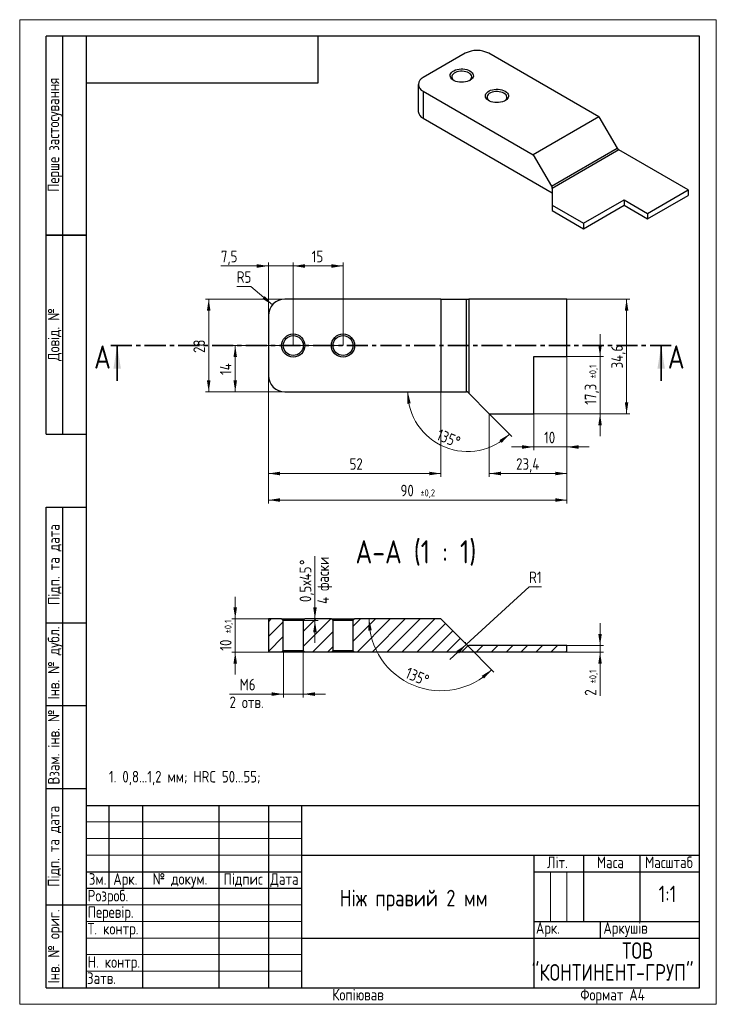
# Paper-space layout 'Лист1' of a CAD drawing. Header units: millimetres. Extents: x 0 to 212, y 0 to 297.
import ezdxf

# ---------------------------------------------------------------- set-up
doc = ezdxf.new("R2010")
doc.units = ezdxf.units.MM
doc.linetypes.add('SLD-Сплошная', pattern=[0])
doc.linetypes.add('SLD-Тонкая-Толстая', pattern=[10.16, 6.35, -1.27, 1.27, -1.27])
doc.layers.add('ОСЕВЫЕ', color=7, linetype='SLD-Сплошная')
doc.styles.add('SLDTEXTSTYLE0', font='GOST_A.TTF')
doc.styles.add('SLDTEXTSTYLE1', font='GOST_A.TTF', dxfattribs={"bigfont": 'bigfont'})
doc.dimstyles.new('SLDDIMSTYLE0', dxfattribs={"dimtxt": 3.5, "dimasz": 3.5, "dimexe": 0, "dimexo": 0.0625, "dimgap": 0.875, "dimtad": 2, "dimrnd": 1e-09, "dimzin": 12, "dimdsep": 46, "dimtxsty": 'SLDTEXTSTYLE0', "dimsah": 1, "dimcen": 0.09, "dimadec": 0, "dimazin": 3, "dimtfac": 1, "dimtdec": 3, "dimtofl": 0, "dimtmove": 0, "dimatfit": 3, "dimfxl": 1, "dimfrac": 2, "dimtolj": 1, "dimtzin": 12, "dimarcsym": 0})
doc.dimstyles.new('SLDDIMSTYLE1', dxfattribs={"dimtxt": 3.5, "dimasz": 3.5, "dimexe": 0, "dimexo": 0.0625, "dimgap": 0.875, "dimtad": 2, "dimrnd": 1e-09, "dimzin": 12, "dimdsep": 46, "dimtxsty": 'SLDTEXTSTYLE0', "dimsah": 1, "dimcen": 0.09, "dimadec": 0, "dimazin": 3, "dimtol": 1, "dimtp": 0.2, "dimtm": 0.2, "dimtfac": 1, "dimtdec": 1, "dimtofl": 0, "dimtmove": 0, "dimatfit": 3, "dimfxl": 1, "dimfrac": 2, "dimtolj": 1, "dimarcsym": 0})
doc.dimstyles.new('SLDDIMSTYLE10', dxfattribs={"dimtxt": 3.5, "dimasz": 3.5, "dimexe": 0, "dimexo": 0.0625, "dimgap": 0.875, "dimtad": 2, "dimdec": 1, "dimrnd": 1e-09, "dimdsep": 46, "dimtxsty": 'SLDTEXTSTYLE0', "dimsah": 1, "dimcen": 0.09, "dimadec": 0, "dimazin": 2, "dimtfac": 1, "dimtdec": 3, "dimtmove": 0, "dimatfit": 0, "dimfxl": 1, "dimfrac": 2, "dimtolj": 1, "dimtzin": 12, "dimarcsym": 0})
doc.dimstyles.new('SLDDIMSTYLE2', dxfattribs={"dimtxt": 3.5, "dimasz": 3.5, "dimexe": 0, "dimexo": 0.0625, "dimgap": 0.875, "dimtad": 2, "dimdec": 1, "dimrnd": 1e-09, "dimzin": 12, "dimdsep": 46, "dimtxsty": 'SLDTEXTSTYLE0', "dimsah": 1, "dimcen": 0.09, "dimadec": 0, "dimazin": 3, "dimtol": 1, "dimtp": 0.1, "dimtm": 0.1, "dimtfac": 1, "dimtdec": 1, "dimtmove": 0, "dimatfit": 0, "dimfxl": 1, "dimfrac": 2, "dimtolj": 1, "dimarcsym": 0})
doc.dimstyles.new('SLDDIMSTYLE3', dxfattribs={"dimtxt": 3.5, "dimasz": 3.5, "dimexe": 0, "dimexo": 0.0625, "dimgap": 0.875, "dimtad": 2, "dimdec": 1, "dimrnd": 1e-09, "dimzin": 12, "dimdsep": 46, "dimtxsty": 'SLDTEXTSTYLE0', "dimsah": 1, "dimcen": 0.09, "dimadec": 0, "dimazin": 3, "dimtfac": 1, "dimtdec": 3, "dimtofl": 0, "dimtmove": 0, "dimatfit": 3, "dimfxl": 1, "dimfrac": 2, "dimtolj": 1, "dimtzin": 12, "dimarcsym": 0})
doc.dimstyles.new('SLDDIMSTYLE4', dxfattribs={"dimtxt": 3.5, "dimasz": 3.5, "dimexe": 0, "dimexo": 0.0625, "dimgap": 0.875, "dimtad": 2, "dimrnd": 1e-09, "dimzin": 12, "dimdsep": 46, "dimtxsty": 'SLDTEXTSTYLE0', "dimsah": 1, "dimcen": 0.09, "dimadec": 0, "dimazin": 3, "dimtfac": 1, "dimtdec": 3, "dimtmove": 0, "dimatfit": 0, "dimfxl": 1, "dimfrac": 2, "dimtolj": 1, "dimtzin": 12, "dimarcsym": 0})
doc.dimstyles.new('SLDDIMSTYLE5', dxfattribs={"dimtxt": 3.5, "dimasz": 3.5, "dimexe": 0, "dimexo": 0.0625, "dimgap": 0.875, "dimtad": 2, "dimdec": 1, "dimrnd": 1e-09, "dimzin": 12, "dimdsep": 46, "dimtxsty": 'SLDTEXTSTYLE0', "dimsah": 1, "dimcen": 0.09, "dimadec": 0, "dimazin": 3, "dimtfac": 1, "dimtdec": 3, "dimtmove": 0, "dimatfit": 0, "dimfxl": 1, "dimfrac": 2, "dimtolj": 1, "dimtzin": 12, "dimarcsym": 0})
doc.dimstyles.new('SLDDIMSTYLE6', dxfattribs={"dimtxt": 3.5, "dimasz": 3.5, "dimexe": 0, "dimexo": 0.0625, "dimgap": 0.875, "dimtad": 2, "dimdec": 4, "dimzin": 12, "dimdsep": 46, "dimtxsty": 'SLDTEXTSTYLE0', "dimsah": 1, "dimcen": 0.09, "dimazin": 3, "dimtfac": 1, "dimtdec": 3, "dimtofl": 0, "dimtmove": 0, "dimatfit": 3, "dimfxl": 1, "dimfrac": 2, "dimtolj": 1, "dimtzin": 12, "dimarcsym": 0})
doc.dimstyles.new('SLDDIMSTYLE7', dxfattribs={"dimtxt": 3.5, "dimasz": 3.5, "dimexe": 0, "dimexo": 0.0625, "dimgap": 0.875, "dimtad": 0, "dimtih": 1, "dimtoh": 1, "dimrnd": 1e-09, "dimzin": 12, "dimdsep": 46, "dimtxsty": 'SLDTEXTSTYLE0', "dimsah": 1, "dimcen": 0, "dimadec": 0, "dimazin": 3, "dimtfac": 1, "dimtdec": 3, "dimtofl": 0, "dimtmove": 0, "dimatfit": 3, "dimfxl": 1, "dimfrac": 2, "dimtolj": 1, "dimtzin": 12, "dimarcsym": 0})
doc.dimstyles.new('SLDDIMSTYLE8', dxfattribs={"dimtxt": 3.5, "dimasz": 3.5, "dimexe": 0, "dimexo": 0.0625, "dimgap": 0.875, "dimtad": 2, "dimrnd": 1e-09, "dimzin": 12, "dimdsep": 46, "dimtxsty": 'SLDTEXTSTYLE0', "dimsah": 1, "dimcen": 0.09, "dimadec": 0, "dimazin": 3, "dimtol": 1, "dimtp": 0.1, "dimtm": 0.1, "dimtfac": 1, "dimtdec": 1, "dimtmove": 0, "dimatfit": 0, "dimfxl": 1, "dimfrac": 2, "dimtolj": 1, "dimarcsym": 0})
doc.dimstyles.new('SLDDIMSTYLE9', dxfattribs={"dimtxt": 3.5, "dimasz": 3.5, "dimexe": 0, "dimexo": 0.0625, "dimgap": 0.875, "dimtad": 0, "dimtih": 1, "dimtoh": 1, "dimrnd": 1e-09, "dimzin": 12, "dimdsep": 46, "dimtxsty": 'SLDTEXTSTYLE0', "dimsah": 1, "dimcen": 0, "dimadec": 0, "dimazin": 3, "dimtfac": 1, "dimtdec": 3, "dimtofl": 0, "dimtmove": 1, "dimatfit": 3, "dimfxl": 1, "dimfrac": 2, "dimtolj": 1, "dimtzin": 12, "dimarcsym": 0})

# ---------------------------------------------------------------- blocks, each defined once
blk = doc.blocks.new('SW_NOTE_0')
at = {"color": 0, "linetype": 'Continuous', "lineweight": 0, "char_height": 5, "attachment_point": 2, "style": 'SLDTEXTSTYLE1'}
for s, insert in [('ТОВ       ', (11.8, 6.59)), ('"КОНТИНЕНТ-ГРУП"', (4.28, 0))]:
    blk.add_mtext(s, dxfattribs=dict(at, insert=insert))
blk = doc.blocks.new('_D')
at = {"color": 7, "linetype": 'SLD-Сплошная', "lineweight": 0}
for p, q in [((79.98, 212.71), (55.99, 212.71)), ((56.99, 184.71), (56.99, 212.71)), ((79.98, 184.71), (55.99, 184.71))]:
    blk.add_line(p, q, dxfattribs=at)
at = {"color": 7, "linetype": 'SLD-Сплошная', "lineweight": 18}
for points in [[(56.99, 212.71), (56.45, 209.21), (57.52, 209.21)], [(56.99, 184.71), (57.52, 188.21), (56.45, 188.21)]]:
    blk.add_solid(points, dxfattribs=at)
at = {"color": 7, "linetype": 'SLD-Сплошная', "lineweight": 18, "insert": (52.37, 196.47), "char_height": 3.5, "attachment_point": 1, "rotation": 90, "style": 'SLDTEXTSTYLE0'}
blk.add_mtext('28', dxfattribs=at)
blk = doc.blocks.new('_D_1')
at = {"color": 7, "linetype": 'SLD-Сплошная', "lineweight": 0}
for p, q in [((97.48, 198.71), (63.99, 198.71)), ((64.99, 184.71), (64.99, 198.71)), ((79.98, 184.71), (63.99, 184.71))]:
    blk.add_line(p, q, dxfattribs=at)
at = {"color": 7, "linetype": 'SLD-Сплошная', "lineweight": 18}
for points in [[(64.99, 198.71), (64.45, 195.21), (65.52, 195.21)], [(64.99, 184.71), (65.52, 188.21), (64.45, 188.21)]]:
    blk.add_solid(points, dxfattribs=at)
at = {"color": 7, "linetype": 'SLD-Сплошная', "lineweight": 18, "insert": (60.37, 189.84), "char_height": 3.5, "attachment_point": 1, "rotation": 90, "style": 'SLDTEXTSTYLE0'}
blk.add_mtext('14', dxfattribs=at)
blk = doc.blocks.new('_D_2')
at = {"color": 7, "linetype": 'SLD-Сплошная', "lineweight": 0}
for p, q in [((164.99, 195.4), (164.99, 151.11)), ((74.99, 189.7), (74.99, 151.11)), ((74.99, 152.11), (164.99, 152.11))]:
    blk.add_line(p, q, dxfattribs=at)
at = {"color": 7, "linetype": 'SLD-Сплошная', "lineweight": 18}
for points in [[(74.99, 152.11), (78.49, 151.57), (78.49, 152.65)], [(164.99, 152.11), (161.49, 152.65), (161.49, 151.57)]]:
    blk.add_solid(points, dxfattribs=at)
at = {"color": 7, "linetype": 'SLD-Сплошная', "lineweight": 18, "attachment_point": 1, "style": 'SLDTEXTSTYLE0'}
for s, insert, char_height in [('90', (114.83, 156.72), 3.5), ('±0,2', (120.81, 155.32), 2.1)]:
    blk.add_mtext(s, dxfattribs=dict(at, insert=insert, char_height=char_height))
blk = doc.blocks.new('_D_3')
at = {"color": 7, "linetype": 'SLD-Сплошная', "lineweight": 0}
for p, q in [((174.99, 195.41), (174.99, 202.14)), ((165, 195.41), (175.99, 195.41)), ((174.99, 178.11), (174.99, 195.41)), ((155, 178.11), (175.99, 178.11)), ((174.99, 178.11), (174.99, 171.38))]:
    blk.add_line(p, q, dxfattribs=at)
at = {"color": 7, "linetype": 'SLD-Сплошная', "lineweight": 18}
for points in [[(174.99, 195.41), (175.52, 198.91), (174.45, 198.91)], [(174.99, 178.11), (174.45, 174.61), (175.52, 174.61)]]:
    blk.add_solid(points, dxfattribs=at)
at = {"color": 7, "linetype": 'SLD-Сплошная', "lineweight": 18, "attachment_point": 1, "rotation": 90, "style": 'SLDTEXTSTYLE0'}
for s, insert, char_height in [('±0,1', (171.77, 188.8), 2.1), ('17,3', (170.37, 180.84), 3.5)]:
    blk.add_mtext(s, dxfattribs=dict(at, insert=insert, char_height=char_height))
blk = doc.blocks.new('_D_4')
at = {"color": 7, "linetype": 'SLD-Сплошная', "lineweight": 0}
for p, q in [((165, 212.71), (183.99, 212.71)), ((182.99, 178.11), (182.99, 212.71)), ((155, 178.11), (183.99, 178.11))]:
    blk.add_line(p, q, dxfattribs=at)
at = {"color": 7, "linetype": 'SLD-Сплошная', "lineweight": 18}
for points in [[(182.99, 212.71), (182.45, 209.21), (183.52, 209.21)], [(182.99, 178.11), (183.52, 181.61), (182.45, 181.61)]]:
    blk.add_solid(points, dxfattribs=at)
at = {"color": 7, "linetype": 'SLD-Сплошная', "lineweight": 18, "insert": (178.37, 191.8), "char_height": 3.5, "attachment_point": 1, "rotation": 90, "style": 'SLDTEXTSTYLE0'}
blk.add_mtext('34,6', dxfattribs=at)
blk = doc.blocks.new('_D_5')
at = {"color": 7, "linetype": 'SLD-Сплошная', "lineweight": 0}
for p, q in [((74.99, 189.7), (74.99, 159.11)), ((126.99, 184.7), (126.99, 159.11)), ((74.99, 160.11), (126.99, 160.11))]:
    blk.add_line(p, q, dxfattribs=at)
at = {"color": 7, "linetype": 'SLD-Сплошная', "lineweight": 18}
for points in [[(74.99, 160.11), (78.49, 159.57), (78.49, 160.65)], [(126.99, 160.11), (123.49, 160.65), (123.49, 159.57)]]:
    blk.add_solid(points, dxfattribs=at)
at = {"color": 7, "linetype": 'SLD-Сплошная', "lineweight": 18, "insert": (99.47, 164.72), "char_height": 3.5, "attachment_point": 1, "style": 'SLDTEXTSTYLE0'}
blk.add_mtext('52', dxfattribs=at)
blk = doc.blocks.new('_D_6')
at = {"color": 7, "linetype": 'SLD-Сплошная', "lineweight": 0}
for p, q in [((164.99, 195.4), (164.99, 159.11)), ((141.59, 178.1), (141.59, 159.11)), ((141.59, 160.11), (164.99, 160.11))]:
    blk.add_line(p, q, dxfattribs=at)
at = {"color": 7, "linetype": 'SLD-Сплошная', "lineweight": 18}
for points in [[(141.59, 160.11), (145.09, 159.57), (145.09, 160.65)], [(164.99, 160.11), (161.49, 160.65), (161.49, 159.57)]]:
    blk.add_solid(points, dxfattribs=at)
at = {"color": 7, "linetype": 'SLD-Сплошная', "lineweight": 18, "insert": (149.68, 164.72), "char_height": 3.5, "attachment_point": 1, "style": 'SLDTEXTSTYLE0'}
blk.add_mtext('23,4', dxfattribs=at)
blk = doc.blocks.new('_D_7')
at = {"color": 7, "linetype": 'SLD-Сплошная', "lineweight": 0}
for p, q in [((164.99, 195.4), (164.99, 167.11)), ((154.99, 178.1), (154.99, 167.11)), ((154.99, 168.11), (148.26, 168.11)), ((154.99, 168.11), (164.99, 168.11)), ((164.99, 168.11), (171.72, 168.11))]:
    blk.add_line(p, q, dxfattribs=at)
at = {"color": 7, "linetype": 'SLD-Сплошная', "lineweight": 18}
for points in [[(154.99, 168.11), (151.49, 168.65), (151.49, 167.57)], [(164.99, 168.11), (168.49, 167.57), (168.49, 168.65)]]:
    blk.add_solid(points, dxfattribs=at)
at = {"color": 7, "linetype": 'SLD-Сплошная', "lineweight": 18, "insert": (158.12, 172.72), "char_height": 3.5, "attachment_point": 1, "style": 'SLDTEXTSTYLE0'}
blk.add_mtext('10', dxfattribs=at)
blk = doc.blocks.new('_D_8')
at = {"color": 7, "linetype": 'SLD-Сплошная', "lineweight": 0}
for p, q in [((74.99, 207.72), (74.99, 223.71)), ((82.49, 198.72), (82.49, 223.71)), ((74.99, 222.71), (60.66, 222.71)), ((74.99, 222.71), (82.49, 222.71)), ((82.49, 222.71), (89.22, 222.71))]:
    blk.add_line(p, q, dxfattribs=at)
at = {"color": 7, "linetype": 'SLD-Сплошная', "lineweight": 18}
for points in [[(74.99, 222.71), (71.49, 223.25), (71.49, 222.17)], [(82.49, 222.71), (85.99, 222.17), (85.99, 223.25)]]:
    blk.add_solid(points, dxfattribs=at)
at = {"color": 7, "linetype": 'SLD-Сплошная', "lineweight": 18, "insert": (60.66, 227.32), "char_height": 3.5, "attachment_point": 1, "style": 'SLDTEXTSTYLE0'}
blk.add_mtext('7,5', dxfattribs=at)
blk = doc.blocks.new('_D_9')
at = {"color": 7, "linetype": 'SLD-Сплошная', "lineweight": 0}
for p, q in [((82.49, 198.72), (82.49, 223.71)), ((97.49, 198.72), (97.49, 223.71)), ((82.49, 222.71), (97.49, 222.71))]:
    blk.add_line(p, q, dxfattribs=at)
at = {"color": 7, "linetype": 'SLD-Сплошная', "lineweight": 18}
for points in [[(82.49, 222.71), (85.99, 222.17), (85.99, 223.25)], [(97.49, 222.71), (93.99, 223.25), (93.99, 222.17)]]:
    blk.add_solid(points, dxfattribs=at)
at = {"color": 7, "linetype": 'SLD-Сплошная', "lineweight": 18, "insert": (88.05, 227.32), "char_height": 3.5, "attachment_point": 1, "style": 'SLDTEXTSTYLE0'}
blk.add_mtext('15', dxfattribs=at)
blk = doc.blocks.new('_D_10')
at = {"color": 7, "linetype": 'SLD-Сплошная', "lineweight": 0}
for p, q in [((126.98, 184.71), (116.02, 184.71)), ((141.59, 178.1), (148.4, 171.3))]:
    blk.add_line(p, q, dxfattribs=at)
at = {"color": 7, "linetype": 'SLD-Сплошная', "lineweight": 18}
blk.add_arc((134.99, 184.71), 17.97, 180, 315, dxfattribs=at)
for points in [[(117.02, 184.71), (116.82, 181.17), (117.89, 181.28)], [(147.69, 172), (144.65, 170.19), (145.33, 169.36)]]:
    blk.add_solid(points, dxfattribs=at)
at = {"color": 7, "linetype": 'SLD-Сплошная', "lineweight": 18, "insert": (126.72, 173.68), "char_height": 3.5, "attachment_point": 1, "rotation": 337.5, "style": 'SLDTEXTSTYLE0'}
blk.add_mtext('135°', dxfattribs=at)
blk = doc.blocks.new('_D_11')
at = {"color": 7, "linetype": 'SLD-Сплошная', "lineweight": 0}
for p, q in [((69.69, 216.51), (65.46, 216.51)), ((76.19, 210.96), (69.69, 216.51))]:
    blk.add_line(p, q, dxfattribs=at)
at = {"color": 7, "linetype": 'SLD-Сплошная', "lineweight": 18}
blk.add_solid([(76.19, 210.96), (73.88, 213.64), (73.18, 212.82)], dxfattribs=at)
at = {"color": 7, "linetype": 'SLD-Сплошная', "lineweight": 18, "insert": (65.46, 221.12), "char_height": 3.5, "attachment_point": 1, "style": 'SLDTEXTSTYLE0'}
blk.add_mtext('R5', dxfattribs=at)
blk = doc.blocks.new('_D_12')
at = {"color": 7, "linetype": 'SLD-Сплошная', "lineweight": 0}
for p, q in [((64.99, 116.23), (64.99, 122.96)), ((74.98, 116.23), (63.99, 116.23)), ((64.99, 106.23), (64.99, 116.23)), ((74.98, 106.23), (63.99, 106.23)), ((64.99, 106.23), (64.99, 99.5))]:
    blk.add_line(p, q, dxfattribs=at)
at = {"color": 7, "linetype": 'SLD-Сплошная', "lineweight": 18}
for points in [[(64.99, 116.23), (65.52, 119.73), (64.45, 119.73)], [(64.99, 106.23), (64.45, 102.73), (65.52, 102.73)]]:
    blk.add_solid(points, dxfattribs=at)
at = {"color": 7, "linetype": 'SLD-Сплошная', "lineweight": 18, "attachment_point": 1, "rotation": 90, "style": 'SLDTEXTSTYLE0'}
for s, insert, char_height in [('±0,1', (61.77, 111.9), 2.1), ('10', (60.37, 106.68), 3.5)]:
    blk.add_mtext(s, dxfattribs=dict(at, insert=insert, char_height=char_height))
blk = doc.blocks.new('_D_13')
at = {"color": 7, "linetype": 'SLD-Сплошная', "lineweight": 0}
for p, q in [((79.49, 106.72), (79.49, 92.57)), ((85.49, 106.72), (85.49, 92.57)), ((79.49, 93.57), (63.27, 93.57)), ((79.49, 93.57), (85.49, 93.57)), ((85.49, 93.57), (92.22, 93.57))]:
    blk.add_line(p, q, dxfattribs=at)
at = {"color": 7, "linetype": 'SLD-Сплошная', "lineweight": 18}
for points in [[(79.49, 93.57), (75.99, 94.11), (75.99, 93.03)], [(85.49, 93.57), (88.99, 93.03), (88.99, 94.11)]]:
    blk.add_solid(points, dxfattribs=at)
at = {"color": 7, "linetype": 'SLD-Сплошная', "lineweight": 18, "char_height": 3.5, "attachment_point": 1}
for s, insert, style in [('M', (66.32, 98.19), 'SLDTEXTSTYLE0'), ('6', (69.06, 98.19), 'SLDTEXTSTYLE0'), ('2 отв.', (63.27, 92.85), 'SLDTEXTSTYLE1')]:
    blk.add_mtext(s, dxfattribs=dict(at, insert=insert, style=style))
blk = doc.blocks.new('_D_14')
at = {"color": 7, "linetype": 'SLD-Сплошная', "lineweight": 0}
blk.add_line((134.7, 108.52), (143, 100.22), dxfattribs=at)
at = {"color": 7, "linetype": 'SLD-Сплошная', "lineweight": 18}
blk.add_arc((126.99, 116.23), 21.65, 180, 315, dxfattribs=at)
for points in [[(105.34, 116.23), (105.08, 112.7), (106.16, 112.79)], [(142.29, 100.92), (139.28, 99.07), (139.98, 98.25)]]:
    blk.add_solid(points, dxfattribs=at)
at = {"color": 7, "linetype": 'SLD-Сплошная', "lineweight": 18, "insert": (117.31, 101.8), "char_height": 3.5, "attachment_point": 1, "rotation": 337.5, "style": 'SLDTEXTSTYLE0'}
blk.add_mtext('135°', dxfattribs=at)
blk = doc.blocks.new('_D_15')
at = {"color": 7, "linetype": 'SLD-Сплошная', "lineweight": 0}
for p, q in [((134.66, 108.56), (153.6, 125.94)), ((153.6, 125.94), (157.33, 125.94)), ((134.66, 108.56), (129.71, 104))]:
    blk.add_line(p, q, dxfattribs=at)
at = {"color": 7, "linetype": 'SLD-Сплошная', "lineweight": 18}
blk.add_arc((135.4, 109.23), 1, 177.5518, 224.4271, dxfattribs=at)
blk.add_solid([(134.66, 108.56), (131.72, 106.59), (132.45, 105.79)], dxfattribs=at)
at = {"color": 7, "linetype": 'SLD-Сплошная', "lineweight": 18, "insert": (153.6, 130.55), "char_height": 3.5, "attachment_point": 1, "style": 'SLDTEXTSTYLE0'}
blk.add_mtext('R1', dxfattribs=at)
blk = doc.blocks.new('_D_16')
at = {"color": 7, "linetype": 'SLD-Сплошная', "lineweight": 0}
for p, q in [((174.99, 108.23), (174.99, 114.96)), ((165, 108.23), (175.99, 108.23)), ((174.99, 108.23), (174.99, 106.23)), ((165, 106.23), (175.99, 106.23)), ((174.99, 106.23), (174.99, 93.08))]:
    blk.add_line(p, q, dxfattribs=at)
at = {"color": 7, "linetype": 'SLD-Сплошная', "lineweight": 18}
for points in [[(174.99, 108.23), (175.52, 111.73), (174.45, 111.73)], [(174.99, 106.23), (174.45, 102.73), (175.52, 102.73)]]:
    blk.add_solid(points, dxfattribs=at)
at = {"color": 7, "linetype": 'SLD-Сплошная', "lineweight": 18, "attachment_point": 1, "rotation": 90, "style": 'SLDTEXTSTYLE0'}
for s, insert, char_height in [('±0,1', (171.77, 96.81), 2.1), ('2', (170.37, 93.08), 3.5)]:
    blk.add_mtext(s, dxfattribs=dict(at, insert=insert, char_height=char_height))
blk = doc.blocks.new('_D_17')
at = {"color": 7, "linetype": 'SLD-Сплошная', "lineweight": 0}
for p, q in [((89.02, 116.23), (89.02, 135.2)), ((86, 116.23), (90.02, 116.23)), ((89.02, 115.73), (89.02, 116.23)), ((79.5, 115.73), (90.02, 115.73)), ((89.02, 115.73), (89.02, 109))]:
    blk.add_line(p, q, dxfattribs=at)
at = {"color": 7, "linetype": 'SLD-Сплошная', "lineweight": 18}
for points in [[(89.02, 116.23), (89.56, 119.73), (88.49, 119.73)], [(89.02, 115.73), (88.49, 112.23), (89.56, 112.23)]]:
    blk.add_solid(points, dxfattribs=at)
at = {"color": 7, "linetype": 'SLD-Сплошная', "lineweight": 18, "char_height": 3.5, "attachment_point": 1, "rotation": 90}
for s, insert, style in [('4 фаски', (89.75, 120.78), 'SLDTEXTSTYLE1'), ('%%d', (84.41, 132.52), 'SLDTEXTSTYLE0'), ('х45', (84.41, 126.3), 'SLDTEXTSTYLE1'), ('0,5', (84.41, 121.32), 'SLDTEXTSTYLE0')]:
    blk.add_mtext(s, dxfattribs=dict(at, insert=insert, style=style))

psp = doc.layouts.new('Лист1')

# ---------------------------------------------------------------- hatches: boundary and pattern name
at = {"linetype": 'SLD-Сплошная', "lineweight": 18}
h = psp.add_hatch(dxfattribs=at)
h.set_pattern_fill('ANSI31', style=0)
h.paths.add_polyline_path([(74.98608, 106.23171), (78.98608, 106.23171), (79.48608, 106.73171), (79.48608, 115.73171), (78.98608, 116.23171), (74.98608, 116.23171)], flags=0)
h = psp.add_hatch(dxfattribs=at)
h.set_pattern_fill('ANSI31', style=0)
h.paths.add_polyline_path([(93.98608, 106.23171), (94.48608, 106.73171), (94.48608, 115.73171), (93.98608, 116.23171), (85.98608, 116.23171), (85.48608, 115.73171), (85.48608, 106.73171), (85.98608, 106.23171)], flags=0)
h = psp.add_hatch(dxfattribs=at)
h.set_pattern_fill('ANSI31', style=0)
edge = h.paths.add_edge_path(flags=0)
edge.add_line((100.98608, 106.23171), (164.98608, 106.23171))
edge.add_line((164.98608, 106.23171), (164.98608, 108.23171))
edge.add_line((164.98608, 108.23171), (135.40029, 108.23171))
edge.add_arc((135.40029, 109.23171), 1, 225, 270, ccw=False)
edge.add_line((134.69319, 108.5246), (126.98608, 116.23171))
edge.add_line((126.98608, 116.23171), (100.98608, 116.23171))
edge.add_line((100.98608, 116.23171), (100.48608, 115.73171))
edge.add_line((100.48608, 115.73171), (100.48608, 106.73171))
edge.add_line((100.48608, 106.73171), (100.98608, 106.23171))

# ---------------------------------------------------------------- linework, layer by layer
at = {"color": 7, "linetype": 'SLD-Сплошная', "lineweight": 25}
for p, q in [((8, 172), (8, 292)), ((20, 292), (8, 292)), ((8, 172), (8, 292)), ((13, 172), (13, 292)), ((13, 172), (13, 292)), ((20, 292), (20, 5)), ((205, 292), (20, 292)), ((20, 292), (20, 5)), ((90, 278), (90, 292)), ((205, 5), (205, 292)), ((134.34989, 286.86423), (121.62197, 279.51656)), ((174.65498, 267.67864), (141.42096, 286.86423)), ((20, 278), (90, 278)), ((120.15751, 277.47554), (120.15751, 269.31013)), ((121.62197, 275.43451), (121.62197, 267.26911)), ((121.62197, 275.43451), (154.85599, 256.24892)), ((174.65498, 267.67864), (154.85599, 256.24892)), ((174.65498, 267.67864), (180.10473, 258.2394)), ((121.62197, 267.26911), (160.51285, 244.81788)), ((154.85599, 256.24892), (160.30574, 246.80968)), ((160.30574, 246.80968), (180.10473, 258.2394)), ((180.60473, 257.7116), (160.51285, 246.1128)), ((201.52504, 245.63456), (180.60473, 257.7116)), ((160.51285, 246.1128), (160.51285, 246.52431)), ((160.51285, 246.1128), (160.51285, 241.06267)), ((189.29209, 238.57263), (201.52504, 245.63456)), ((189.29209, 236.93955), (201.52504, 244.00148)), ((201.52504, 245.63456), (201.52504, 244.00148)), ((160.51285, 241.06267), (169.98808, 235.59274)), ((160.51285, 241.06267), (160.51285, 239.42959)), ((169.98808, 235.59274), (182.22102, 242.65467)), ((169.98808, 233.95966), (182.22102, 241.02159)), ((182.22102, 242.65467), (189.29209, 238.57263)), ((182.22102, 242.65467), (182.22102, 241.02159)), ((182.22102, 241.02159), (189.29209, 236.93955)), ((160.51285, 239.42959), (169.98808, 233.95966)), ((189.29209, 238.57263), (189.29209, 236.93955)), ((169.98808, 235.59274), (169.98808, 233.95966)), ((8, 232), (20, 232)), ((20, 232), (8, 232)), ((126.98608, 212.70931), (79.98608, 212.70931)), ((126.98608, 212.70931), (126.98608, 184.70931)), ((126.98608, 212.70931), (134.69319, 212.70931)), ((134.69319, 184.70931), (134.69319, 212.70931)), ((134.69319, 212.70931), (135.40029, 212.70931)), ((135.40029, 212.70931), (135.40029, 184.2951)), ((164.98608, 212.70931), (135.40029, 212.70931)), ((164.98608, 195.40931), (164.98608, 212.70931)), ((74.98608, 207.70931), (74.98608, 189.70931)), ((154.98608, 178.10931), (154.98608, 195.40931)), ((154.98608, 195.40931), (164.98608, 195.40931)), ((79.98608, 184.70931), (126.98608, 184.70931)), ((126.98608, 184.70931), (134.69319, 184.70931)), ((134.98608, 184.70931), (134.69319, 184.70931)), ((135.40029, 184.2951), (134.98608, 184.70931)), ((135.40029, 184.2951), (141.58608, 178.10931)), ((141.58608, 178.10931), (154.98608, 178.10931)), ((8, 172), (20, 172)), ((8, 5), (8, 150)), ((8, 150), (20, 150)), ((13, 5), (13, 150)), ((74.98608, 116.23171), (74.98608, 106.23171)), ((78.98608, 116.23171), (74.98608, 116.23171)), ((78.98608, 116.23171), (79.48608, 115.73171)), ((78.98608, 116.23171), (85.98608, 116.23171)), ((85.48608, 115.73171), (85.98608, 116.23171)), ((93.98608, 116.23171), (85.98608, 116.23171)), ((93.98608, 116.23171), (94.48608, 115.73171)), ((93.98608, 116.23171), (100.98608, 116.23171)), ((100.48608, 115.73171), (100.98608, 116.23171)), ((126.98608, 116.23171), (100.98608, 116.23171)), ((134.69319, 108.5246), (126.98608, 116.23171)), ((20, 115), (8, 115)), ((85.48608, 115.73171), (79.48608, 115.73171)), ((79.48608, 106.73171), (79.48608, 115.73171)), ((85.48608, 115.73171), (85.48608, 106.73171)), ((100.48608, 115.73171), (94.48608, 115.73171)), ((94.48608, 106.73171), (94.48608, 115.73171)), ((100.48608, 115.73171), (100.48608, 106.73171)), ((164.98608, 108.23171), (135.40029, 108.23171)), ((164.98608, 106.23171), (164.98608, 108.23171)), ((78.98608, 106.23171), (74.98608, 106.23171)), ((79.48608, 106.73171), (78.98608, 106.23171)), ((85.98608, 106.23171), (78.98608, 106.23171)), ((79.48608, 106.73171), (85.48608, 106.73171)), ((85.98608, 106.23171), (85.48608, 106.73171)), ((93.98608, 106.23171), (85.98608, 106.23171)), ((94.48608, 106.73171), (93.98608, 106.23171)), ((100.98608, 106.23171), (93.98608, 106.23171)), ((94.48608, 106.73171), (100.48608, 106.73171)), ((100.98608, 106.23171), (100.48608, 106.73171)), ((164.98608, 106.23171), (100.98608, 106.23171)), ((20, 90), (8, 90)), ((20, 65), (8, 65)), ((20, 60), (205, 60)), ((20, 60), (20, 5)), ((27, 35), (27, 60)), ((37, 60), (37, 5)), ((60, 60), (60, 5)), ((75, 60), (75, 5)), ((85, 60), (85, 5)), ((85, 45), (205, 45)), ((155, 45), (155, 5)), ((170, 45), (170, 25)), ((187, 45), (187, 25)), ((20, 40), (85, 40)), ((155, 40), (205, 40)), ((20, 35), (85, 35)), ((8, 30), (20, 30)), ((155, 25), (205, 25)), ((175, 25), (175, 20)), ((85, 20), (205, 20)), ((8, 5), (20, 5)), ((20, 5), (205, 5))]:
    psp.add_line(p, q, dxfattribs=at)
at = {"color": 7, "linetype": 'SLD-Тонкая-Толстая', "lineweight": 35}
psp.add_line((196.41275, 198.70931), (26.38814, 198.70931), dxfattribs=at)
at = {"color": 7, "linetype": 'SLD-Сплошная', "lineweight": 35}
for p, q in [((29.38814, 188.06931), (29.38814, 198.70931)), ((193.41275, 188.06931), (193.41275, 198.70931))]:
    psp.add_line(p, q, dxfattribs=at)
at = {"color": 7, "linetype": 'SLD-Сплошная', "lineweight": 18}
for p, q in [((17.9, 172), (14.4, 172)), ((20, 55), (85, 55)), ((20, 50), (85, 50)), ((20, 45), (85, 45)), ((160, 40), (160, 25)), ((165, 40), (165, 25)), ((20, 30), (85, 30)), ((20, 25), (85, 25)), ((20, 20), (85, 20)), ((20, 15), (85, 15)), ((20, 10), (85, 10))]:
    psp.add_line(p, q, dxfattribs=at)
at = {"color": 7, "linetype": 'SLD-Сплошная', "lineweight": 25, "flags": 128}
for points in [[(135.76411, 281.55758), (136.14677, 281.29557), (136.44722, 281), (136.65682, 280.67937), (136.76954, 280.34291), (136.78214, 280.00028), (136.69426, 279.66135), (136.50842, 279.33588), (136.22996, 279.03321), (135.86691, 278.76207), (135.42971, 278.53025), (134.93093, 278.34441), (134.38492, 278.20991), (133.80738, 278.13062), (133.21495, 278.10881), (132.62464, 278.14511), (132.05346, 278.23849), (131.51783, 278.38624), (131.03316, 278.58413), (130.61339, 278.82646), (130.2706, 279.10625), (130.01466, 279.41547), (129.85291, 279.7452), (129.79002, 280.08598), (129.8278, 280.42798), (129.96516, 280.76138), (130.19814, 281.07659), (130.52005, 281.36453), (130.92163, 281.61692), (131.39131, 281.82651), (131.9156, 281.98725), (132.4794, 282.09454), (133.0665, 282.14527), (133.66001, 282.138), (134.24285, 282.07293), (134.79826, 281.95193), (135.31025, 281.77848), (135.76411, 281.55758)], [(135.41055, 280.9452), (134.98464, 281.14937), (134.501, 281.30489), (133.97609, 281.40645), (133.42778, 281.45061), (132.87477, 281.43585), (132.33586, 281.36268), (131.82942, 281.23359), (131.37269, 281.05297), (130.98123, 280.82699), (130.66837, 280.56332), (130.44475, 280.27096), (130.318, 279.95986), (130.29244, 279.64061), (130.36892, 279.32408), (130.54485, 279.02106), (130.81424, 278.74185), (131.00441, 278.59828)], [(135.57406, 278.59828), (135.59724, 278.6142), (135.9101, 278.87786), (136.13372, 279.17022), (136.26047, 279.48132), (136.28603, 279.80057), (136.20955, 280.1171), (136.03362, 280.42013), (135.76423, 280.69933), (135.41055, 280.9452)], [(146.37071, 275.43451), (146.75337, 275.17251), (147.05382, 274.87694), (147.26342, 274.55631), (147.37614, 274.21984), (147.38874, 273.87722), (147.30086, 273.53829), (147.11502, 273.21282), (146.83657, 272.91015), (146.47352, 272.63901), (146.03631, 272.40719), (145.53753, 272.22135), (144.99152, 272.08685), (144.41399, 272.00756), (143.82155, 271.98575), (143.23125, 272.02205), (142.66006, 272.11543), (142.12443, 272.26318), (141.63976, 272.46107), (141.21999, 272.7034), (140.87721, 272.98319), (140.62126, 273.2924), (140.45951, 273.62214), (140.39662, 273.96291), (140.4344, 274.30492), (140.57176, 274.63832), (140.80474, 274.95353), (141.12665, 275.24147), (141.52823, 275.49386), (141.99791, 275.70345), (142.5222, 275.86419), (143.086, 275.97148), (143.6731, 276.02221), (144.26661, 276.01494), (144.84945, 275.94986), (145.40486, 275.82886), (145.91686, 275.65542), (146.37071, 275.43451)], [(146.01716, 274.82214), (145.59125, 275.02631), (145.1076, 275.18183), (144.58269, 275.28339), (144.03439, 275.32755), (143.48137, 275.31279), (142.94246, 275.23961), (142.43602, 275.11052), (141.9793, 274.92991), (141.58783, 274.70393), (141.27497, 274.44026), (141.05135, 274.1479), (140.9246, 273.8368), (140.89904, 273.51755), (140.97552, 273.20102), (141.15145, 272.89799), (141.42084, 272.61879), (141.61101, 272.47522)], [(146.18066, 272.47522), (146.20384, 272.49113), (146.5167, 272.7548), (146.74032, 273.04716), (146.86707, 273.35826), (146.89264, 273.67751), (146.81615, 273.99404), (146.64022, 274.29707), (146.37083, 274.57627), (146.01716, 274.82214)]]:
    psp.add_lwpolyline(points, dxfattribs=at)
at = {"color": 7, "linetype": 'SLD-Сплошная', "lineweight": 25}
for centre, radius in [((82.48608, 198.70931), 3.5), ((97.48608, 198.70931), 3.5), ((82.48608, 198.70931), 3), ((97.48608, 198.70931), 3)]:
    psp.add_circle(centre, radius, dxfattribs=at)
for centre, radius, start, end in [((137.88543, 280.07501), 7.65464, 62.4914256, 117.5085744), ((122.41643, 277.47554), 2.19019, 111.2682653, 248.7317347), ((122.63811, 269.5441), 2.49161, 185.3882594, 245.9318815), ((181.36824, 258.93561), 1.44262, 208.8556089, 238.0453284), ((161.75075, 247.64053), 1.66684, 209.8978368, 222.0411299), ((79.98608, 207.70931), 5, 90, 180), ((79.98608, 189.70931), 5, 180, 270), ((135.40029, 109.23171), 1, 225, 270)]:
    psp.add_arc(centre, radius, start, end, dxfattribs=at)
at = {"color": 7, "linetype": 'SLD-Сплошная', "lineweight": 35}
for points in [[(29.38814, 198.70931), (28.26814, 191.70931), (30.50814, 191.70931)], [(193.41275, 198.70931), (192.29275, 191.70931), (194.53275, 191.70931)]]:
    psp.add_solid(points, dxfattribs=at)
at = {"layer": 'ОСЕВЫЕ', "lineweight": 18}
for p, q in [((0, 297), (210, 297)), ((0, 297), (0, 0)), ((210, 297), (210, 0)), ((0, 0), (210, 0))]:
    psp.add_line(p, q, dxfattribs=at)

# ---------------------------------------------------------------- block references
at = {"color": 7, "linetype": 'Continuous', "lineweight": 0}
psp.add_blockref('SW_NOTE_0', (174.5054, 12.10942), dxfattribs=at)

# ---------------------------------------------------------------- texts
at = {"color": 7, "linetype": 'Continuous', "lineweight": 0, "char_height": 3.5, "attachment_point": 2, "rotation": 90, "style": 'SLDTEXTSTYLE1'}
for s, insert in [('Перше застосування', (8.4182, 262.26728)), ('Довід. № ', (8.487, 202.04193)), ('Підп. та дата', (8.54021, 132.64523)), ('Інв. № дубл.', (8.49788, 102.98403)), ('Взам. інв. №', (8.50693, 77.60421)), ('Підп. та дата', (8.46042, 47.64523)), ('Інв. № ориг.', (8.50866, 17.49909))]:
    psp.add_mtext(s, dxfattribs=dict(at, insert=insert))
at = {"color": 7, "linetype": 'Continuous', "char_height": 7, "attachment_point": 1, "style": 'SLDTEXTSTYLE0'}
for insert in [(22.42348, 198.75248), (195.40265, 198.75248)]:
    psp.add_mtext('A', dxfattribs=dict(at, insert=insert))
at = {"color": 7, "linetype": 'Continuous', "lineweight": 0}
for s, insert, char_height, attachment_point, style in [('A-A (1 : 1)', (119.46108, 139.98417), 7, 2, 'SLDTEXTSTYLE0'), ('1. 0,8...1,2 мм; HRC 50...55;', (26.91451, 70.3969), 3.5, 1, 'SLDTEXTSTYLE1'), ('Літ.', (162.12449, 44.55477), 3.5, 2, 'SLDTEXTSTYLE1'), ('Маса', (178.10685, 44.56286), 3.5, 2, 'SLDTEXTSTYLE1'), ('Масштаб', (195.75354, 44.56823), 3.5, 2, 'SLDTEXTSTYLE1'), ('Зм.', (23.49749, 39.5469), 3.5, 2, 'SLDTEXTSTYLE1'), ('Арк.', (31.85677, 39.53997), 3.5, 2, 'SLDTEXTSTYLE1'), ('№ докум.', (48.31831, 39.59099), 3.5, 2, 'SLDTEXTSTYLE1'), ('Підпис', (67.37055, 39.53351), 3.5, 2, 'SLDTEXTSTYLE1'), ('Дата', (79.8345, 39.53351), 3.5, 2, 'SLDTEXTSTYLE1'), ('1:1', (195.3185, 35.79276), 5, 2, 'SLDTEXTSTYLE0'), ('Розроб.', (20.5, 34.52718), 3.5, 1, 'SLDTEXTSTYLE1'), ('Ніж правий 2 мм', (118.78141, 34.54053), 5, 2, 'SLDTEXTSTYLE1'), ('Перевір.', (20.5, 29.57848), 3.5, 1, 'SLDTEXTSTYLE1'), ('Т. контр.', (20.5, 24.55354), 3.5, 1, 'SLDTEXTSTYLE1'), ('Арк.', (155.63943, 24.76519), 3.5, 1, 'SLDTEXTSTYLE1'), ('Аркушів', (175.99448, 24.76519), 3.5, 1, 'SLDTEXTSTYLE1'), ('Н. контр.', (20.5, 14.51598), 3.5, 1, 'SLDTEXTSTYLE1'), ('Затв.', (20.29681, 9.63137), 3.5, 1, 'SLDTEXTSTYLE1'), ('Копіював', (94.23874, 4.64964), 3.5, 1, 'SLDTEXTSTYLE1'), ('Формат A4', (169.02175, 4.64964), 3.5, 1, 'SLDTEXTSTYLE1')]:
    psp.add_mtext(s, dxfattribs=dict(at, insert=insert, char_height=char_height, attachment_point=attachment_point, style=style))

# ---------------------------------------------------------------- dimensions: what is measured, and where the dimension line sits
at = {"color": 7, "linetype": 'SLD-Сплошная', "lineweight": 18}
for base, p1, p2, dimstyle, picture, middle in [((82.48608, 222.70931), (74.98608, 207.70931), (82.48608, 198.70931), 'SLDDIMSTYLE5', '_D_8', (63.15358, 222.70931)), ((97.48608, 222.70931), (82.48608, 198.70931), (97.48608, 198.70931), 'SLDDIMSTYLE0', '_D_9', (89.78684, 222.70931)), ((164.98608, 152.10931), (74.98608, 189.70931), (164.98608, 195.40931), 'SLDDIMSTYLE1', '_D_2', (119.98608, 152.10931)), ((164.98608, 160.10931), (141.58608, 178.10931), (164.98608, 195.40931), 'SLDDIMSTYLE3', '_D_6', (153.28608, 160.10931)), ((164.98608, 168.10931), (154.98608, 178.10931), (164.98608, 195.40931), 'SLDDIMSTYLE4', '_D_7', (159.98608, 168.10931)), ((126.98608, 160.10931), (74.98608, 189.70931), (126.98608, 184.70931), 'SLDDIMSTYLE0', '_D_5', (101.5838, 160.10931))]:
    dim = psp.add_linear_dim(base=base, p1=p1, p2=p2, dimstyle=dimstyle, dxfattribs=at)
    dim.commit()
    dim.dimension.update_dxf_attribs({"geometry": picture, "text_midpoint": middle, "dimtype": 160})
for center, mpoint, dimstyle, picture, middle in [((79.98608, 207.70931), (76.18579, 210.95859), 'SLDDIMSTYLE7', '_D_11', (67.5786, 219.18078)), ((135.40029, 109.23171), (134.66363, 108.55545), 'SLDDIMSTYLE9', '_D_15', (155.46611, 128.60942))]:
    dim = psp.add_radius_dim(center=center, mpoint=mpoint, dimstyle=dimstyle, dxfattribs=at)
    dim.commit()
    dim.dimension.update_dxf_attribs({"geometry": picture, "text_midpoint": middle, "dimtype": 164})
for base, p1, p2, dimstyle, picture, middle in [((56.98608, 212.70931), (79.98608, 184.70931), (79.98608, 212.70931), 'SLDDIMSTYLE0', '_D', (56.98608, 198.70931)), ((182.98608, 212.70931), (154.98608, 178.10931), (164.98608, 212.70931), 'SLDDIMSTYLE3', '_D_4', (182.98608, 195.40931)), ((174.98608, 195.40931), (154.98608, 178.10931), (164.98608, 195.40931), 'SLDDIMSTYLE2', '_D_3', (174.98608, 186.75931)), ((64.98608, 198.70931), (79.98608, 184.70931), (97.48608, 198.70931), 'SLDDIMSTYLE0', '_D_1', (64.98608, 191.70931)), ((64.98608, 116.23171), (74.98608, 106.23171), (74.98608, 116.23171), 'SLDDIMSTYLE8', '_D_12', (64.98608, 111.23171)), ((174.98608, 106.23171), (164.98608, 108.23171), (164.98608, 106.23171), 'SLDDIMSTYLE8', '_D_16', (174.98608, 96.88809))]:
    dim = psp.add_linear_dim(base=base, p1=p1, p2=p2, angle=90, dimstyle=dimstyle, dxfattribs=at)
    dim.commit()
    dim.dimension.update_dxf_attribs({"geometry": picture, "text_midpoint": middle, "dimtype": 160})
for base, line1, line2, picture, middle in [((128.11014, 168.10931), ((134.98608, 184.70931), (141.58608, 178.10931)), ((126.98608, 184.70931), (134.69319, 184.70931)), '_D_10', (128.11014, 168.10931)), ((118.70181, 96.23171), ((134.69319, 108.5246), (126.98608, 116.23171)), ((126.98608, 116.23171), (78.98608, 116.23171)), '_D_14', (118.70181, 96.23171))]:
    dim = psp.add_angular_dim_2l(base=base, line1=line1, line2=line2, dimstyle='SLDDIMSTYLE6', dxfattribs=at)
    dim.commit()
    dim.dimension.update_dxf_attribs({"geometry": picture, "text_midpoint": middle, "dimtype": 162})
dim = psp.add_linear_dim(base=(94.36489, 116.23171), p1=(79.48608, 115.73171), p2=(85.98608, 116.23171), angle=90, text='<>х45%%d', dimstyle='SLDDIMSTYLE10', dxfattribs=at)
dim.commit()
dim.dimension.update_dxf_attribs({"geometry": '_D_17', "text_midpoint": (94.36489, 127.99011), "dimtype": 160})
dim = psp.add_linear_dim(base=(85.48608, 88.23171), p1=(79.48608, 106.73171), p2=(85.48608, 106.73171), text='M<>', dimstyle='SLDDIMSTYLE4', dxfattribs=at)
dim.commit()
dim.dimension.update_dxf_attribs({"geometry": '_D_13', "text_midpoint": (68.80852, 88.23171), "dimtype": 160})

doc.saveas('drawing.dxf')
